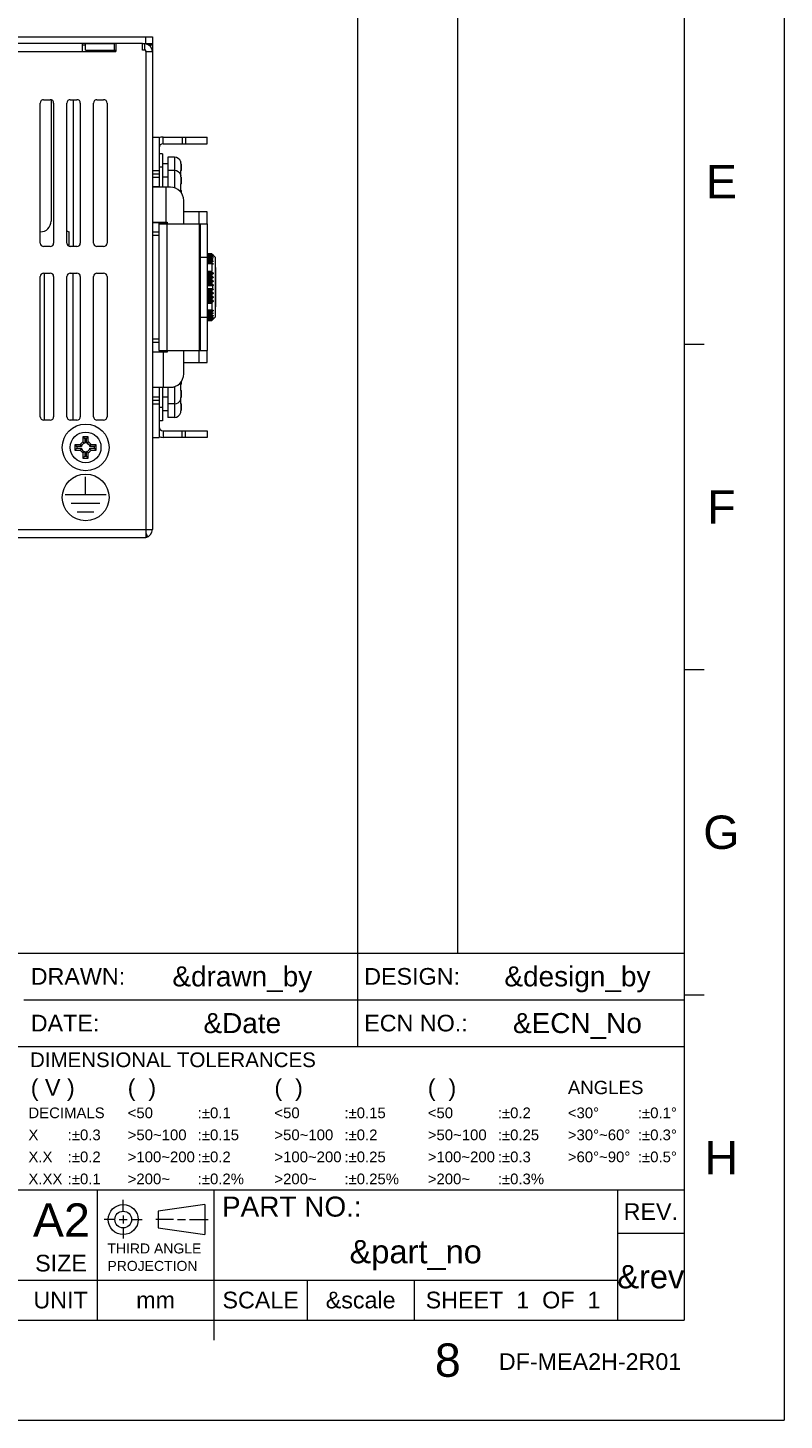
# Model space of a CAD drawing. Extents: x 1967 to 2561, y -57 to 363.
# Tile 20 of 21: x 2447 to 2561, y -57 to 152. Entities that reach past the tile are written whole.
import ezdxf
from ezdxf.enums import TextEntityAlignment as Align

# ---------------------------------------------------------------- set-up
doc = ezdxf.new("R2010")
doc.units = 0
doc.header["$LTSCALE"] = 15.367
doc.header["$MEASUREMENT"] = 0
doc.layers.get('0').update_dxf_attribs({"linetype": 'CONTINUOUS', "lineweight": 5})
for name, color, linetype, lineweight in [('02___PRT_ALL_AXES', 7, 'CONTINUOUS', 5), ('03___PRT_ALL_CURVES', 7, 'CONTINUOUS', 5), ('23_ALL_GEOM_FEAT', 7, 'CONTINUOUS', 5), ('3100320300-SDXF_CONTIN2190', 7, 'CONTINUOUS', 5), ('46-111-501-1DXF_CONTIN2192', 7, 'CONTINUOUS', 5), ('BACK_PLATE_2DXF_CONTIN2191', 7, 'CONTINUOUS', 5), ('BASE-8P_DXF_CONTINUOUS2188', 7, 'CONTINUOUS', 5), ('COVER-8P_DXF_CONTINUOU2160', 7, 'CONTINUOUS', 5), ('HSK_DXF_CONTINUOUS_LINE', 7, 'CONTINUOUS', 5), ('SNAP_2_DXF_CONTINUOUS_LINE', 7, 'CONTINUOUS', 5), ('SNAP_DXF_CONTINUOUS_LINE', 7, 'CONTINUOUS', 5), ('STAND_OFF_30DXF_CONTIN2184', 7, 'CONTINUOUS', 5)]:
    doc.layers.add(name, color=color, linetype=linetype, lineweight=lineweight)
doc.styles.add('TEXTSTYLE_1', font='arial.ttf')

msp = doc.modelspace()

# ---------------------------------------------------------------- linework, layer by layer
at = {"linetype": 'Continuous', "lineweight": 5}
for p, q in [((2560.511, 363.213), (2560.511, -56.787)), ((2496.511, 348.213), (2496.511, 13.213)), ((2511.511, 348.213), (2511.511, 13.213)), ((2545.511, 348.213), (2545.511, -41.787)), ((2545.511, 104.463), (2548.511, 104.463)), ((2545.511, 55.713), (2548.511, 55.713)), ((2355.511, 13.213), (2545.511, 13.213)), ((2496.511, 13.213), (2496.511, -0.787)), ((2545.511, 6.963), (2548.511, 6.963)), ((2446.511, 6.213), (2545.511, 6.213)), ((2355.511, -0.787), (2545.511, -0.787)), ((2355.511, -22.287), (2545.511, -22.287)), ((2457.511, -22.287), (2457.511, -41.787)), ((2475.011, -22.287), (2475.011, -41.787)), ((2535.511, -22.287), (2535.511, -41.787)), ((2461.398, -25.515), (2461.398, -23.756)), ((2473.652, -24.479), (2466.652, -25.479)), ((2473.652, -24.479), (2473.652, -28.979)), ((2460.202, -26.729), (2458.552, -26.729)), ((2460.802, -26.729), (2462.002, -26.729)), ((2461.402, -26.129), (2461.402, -27.329)), ((2462.602, -26.729), (2464.252, -26.729)), ((2468.944, -26.729), (2466.285, -26.729)), ((2466.652, -25.479), (2466.652, -27.979)), ((2469.544, -26.729), (2470.744, -26.729)), ((2471.344, -26.729), (2474.135, -26.729)), ((2461.402, -27.929), (2461.402, -29.579)), ((2466.652, -27.979), (2473.652, -28.979)), ((2535.511, -28.787), (2545.511, -28.787)), ((2355.511, -35.787), (2535.511, -35.787)), ((2489.011, -35.787), (2489.011, -41.787)), ((2505.011, -35.787), (2505.011, -41.787)), ((1981.511, -41.787), (2545.511, -41.787)), ((2475.011, -41.787), (2475.011, -44.787)), ((1966.511, -56.787), (2560.511, -56.787))]:
    msp.add_line(p, q, dxfattribs=at)
for radius in [2.25, 1.25]:
    msp.add_circle((2461.402, -26.729), radius, dxfattribs=at)
at = {"layer": '02___PRT_ALL_AXES', "color": 3, "linetype": 'Continuous'}
msp.add_line((2457.273, 148.282), (2457.273, 148.482), dxfattribs=at)
at = {"layer": '02___PRT_ALL_AXES', "color": 7, "linetype": 'Continuous'}
for p, q in [((2468.073, 131.482), (2467.273, 131.482)), ((2469.073, 132.482), (2468.073, 132.482)), ((2468.073, 132.482), (2468.073, 130.482)), ((2469.073, 132.482), (2469.073, 130.482)), ((2468.073, 129.482), (2467.273, 129.482)), ((2469.073, 130.482), (2468.073, 130.482)), ((2468.073, 130.482), (2468.073, 127.982)), ((2469.073, 130.482), (2469.073, 127.88)), ((2470.073, 130.473), (2470.073, 131.399)), ((2470.073, 129.399), (2470.073, 129.491)), ((2470.073, 128.473), (2470.073, 129.399)), ((2470.073, 127.154), (2470.073, 127.491)), ((2469.073, 98.084), (2469.073, 95.482)), ((2470.073, 98.473), (2470.073, 98.81)), ((2468.073, 96.482), (2467.273, 96.482)), ((2468.073, 97.982), (2468.073, 95.482)), ((2470.073, 96.565), (2470.073, 97.491)), ((2470.073, 96.473), (2470.073, 96.565)), ((2468.073, 94.482), (2467.273, 94.482)), ((2469.073, 95.482), (2468.073, 95.482)), ((2468.073, 95.482), (2468.073, 93.482)), ((2469.073, 95.482), (2469.073, 93.482)), ((2470.073, 94.565), (2470.073, 95.491)), ((2469.073, 93.482), (2468.073, 93.482))]:
    msp.add_line(p, q, dxfattribs=at)
for centre, start, end in [((2469.073, 131.482), 17.09562, 90), ((2469.073, 129.482), 17.09562, 90), ((2469.073, 96.482), 270, 342.90438), ((2469.073, 94.482), 270, 342.90438)]:
    msp.add_arc(centre, 1, start, end, dxfattribs=at)
at = {"layer": '03___PRT_ALL_CURVES', "color": 40, "linetype": 'Continuous'}
for p, q in [((2455.773, 81.882), (2455.773, 84.582)), ((2458.823, 81.882), (2452.723, 81.882)), ((2457.923, 80.582), (2453.623, 80.582)), ((2457.023, 79.282), (2454.523, 79.282))]:
    msp.add_line(p, q, dxfattribs=at)
msp.add_circle((2455.773, 81.482), 3.5, dxfattribs=at)
at = {"layer": '23_ALL_GEOM_FEAT', "color": 7, "linetype": 'Continuous'}
for p, q in [((2456.173, 90.582), (2455.373, 90.582)), ((2455.373, 90.582), (2455.638, 90.317)), ((2455.373, 90.582), (2455.373, 89.788)), ((2455.909, 90.317), (2455.638, 90.317)), ((2455.638, 90.317), (2455.638, 89.603)), ((2456.173, 90.582), (2455.909, 90.317)), ((2455.909, 89.603), (2455.909, 90.317)), ((2456.173, 89.788), (2456.173, 90.582)), ((2454.967, 89.382), (2454.173, 89.382)), ((2454.173, 89.382), (2454.438, 89.117)), ((2454.173, 89.382), (2454.173, 88.582)), ((2454.173, 88.582), (2454.438, 88.846)), ((2454.173, 88.582), (2454.967, 88.582)), ((2455.152, 89.117), (2454.438, 89.117)), ((2454.438, 89.117), (2454.438, 88.846)), ((2454.438, 88.846), (2455.152, 88.846)), ((2455.373, 88.176), (2455.373, 87.382)), ((2455.373, 87.382), (2455.638, 87.646)), ((2455.638, 88.361), (2455.638, 87.646)), ((2455.638, 87.646), (2455.909, 87.646)), ((2455.909, 87.646), (2455.909, 88.361)), ((2456.173, 87.382), (2455.909, 87.646)), ((2456.173, 87.382), (2456.173, 88.176)), ((2457.109, 89.117), (2456.394, 89.117)), ((2456.394, 88.846), (2457.109, 88.846)), ((2457.373, 89.382), (2456.58, 89.382)), ((2456.58, 88.582), (2457.373, 88.582)), ((2457.373, 89.382), (2457.109, 89.117)), ((2457.109, 88.846), (2457.109, 89.117)), ((2457.373, 88.582), (2457.109, 88.846)), ((2457.373, 88.582), (2457.373, 89.382)), ((2455.373, 87.382), (2456.173, 87.382))]:
    msp.add_line(p, q, dxfattribs=at)
for points in [[(2455.373, 89.788), (2455.466, 89.728), (2455.554, 89.667), (2455.638, 89.603)], [(2456.173, 89.788), (2456.08, 89.728), (2455.992, 89.667), (2455.909, 89.603)], [(2454.967, 89.382), (2455.027, 89.289), (2455.089, 89.201), (2455.152, 89.117)], [(2454.967, 88.582), (2455.027, 88.675), (2455.089, 88.763), (2455.152, 88.846)], [(2455.373, 88.176), (2455.466, 88.236), (2455.554, 88.297), (2455.638, 88.361)], [(2456.173, 88.176), (2456.08, 88.236), (2455.992, 88.297), (2455.909, 88.361)], [(2456.58, 89.382), (2456.52, 89.289), (2456.458, 89.201), (2456.394, 89.117)], [(2456.58, 88.582), (2456.52, 88.675), (2456.458, 88.763), (2456.394, 88.846)]]:
    msp.add_lwpolyline(points, dxfattribs=at)
for radius in [3.5, 2.3]:
    msp.add_circle((2455.773, 88.982), radius, dxfattribs=at)
for radius, start, end in [(0.9, 116.3878, 153.6122), (0.9, 26.3878, 63.6122), (0.9, 206.3878, 243.6122), (0.636, 102.31169, 167.68831), (0.636, 192.31169, 257.68831), (0.636, 12.31169, 77.68831), (0.636, 282.31169, 347.68831), (0.9, 296.3878, 333.6122)]:
    msp.add_arc((2455.773, 88.982), radius, start, end, dxfattribs=at)
at = {"layer": '3100320300-SDXF_CONTIN2190', "color": 7, "linetype": 'Continuous'}
for p, q in [((2467.273, 132.982), (2466.773, 132.982)), ((2467.273, 132.982), (2467.273, 130.982)), ((2470.021, 131.776), (2470.029, 131.776)), ((2470.021, 131.776), (2470.026, 131.744)), ((2470.026, 131.744), (2470.026, 131.742)), ((2470.06, 131.567), (2470.057, 131.59)), ((2470.06, 131.567), (2470.06, 131.567)), ((2470.068, 131.506), (2470.06, 131.567)), ((2470.073, 131.399), (2470.072, 131.45)), ((2467.273, 130.982), (2466.773, 130.982)), ((2467.273, 130.982), (2467.273, 127.982)), ((2470.021, 130.278), (2470.026, 130.278)), ((2470.021, 129.776), (2470.029, 129.776)), ((2470.021, 129.776), (2470.026, 129.744)), ((2470.024, 130.376), (2470.03, 130.417)), ((2470.026, 130.328), (2470.028, 130.359)), ((2470.026, 130.293), (2470.026, 130.328)), ((2470.026, 130.278), (2470.026, 130.293)), ((2470.033, 130.085), (2470.026, 130.278)), ((2470.026, 129.744), (2470.026, 129.742)), ((2470.028, 130.359), (2470.031, 130.383)), ((2470.029, 129.776), (2470.033, 129.877)), ((2470.033, 129.877), (2470.033, 130.086)), ((2470.06, 129.567), (2470.057, 129.59)), ((2470.06, 129.567), (2470.06, 129.567)), ((2470.068, 129.506), (2470.06, 129.567)), ((2470.073, 129.399), (2470.072, 129.45)), ((2470.073, 131.399), (2470.073, 130.473)), ((2470.073, 129.491), (2470.073, 129.399)), ((2470.073, 129.399), (2470.073, 128.473)), ((2470.021, 128.278), (2470.026, 128.278)), ((2470.021, 127.686), (2470.026, 127.686)), ((2470.024, 128.376), (2470.03, 128.417)), ((2470.026, 128.328), (2470.028, 128.359)), ((2470.026, 128.293), (2470.026, 128.328)), ((2470.026, 128.278), (2470.026, 128.293)), ((2470.033, 128.085), (2470.026, 128.278)), ((2470.026, 127.668), (2470.033, 127.877)), ((2470.026, 127.633), (2470.026, 127.669)), ((2470.028, 127.602), (2470.026, 127.633)), ((2470.028, 128.359), (2470.031, 128.383)), ((2470.028, 128.234), (2470.03, 128.246)), ((2470.028, 128.231), (2470.03, 128.24)), ((2470.032, 127.578), (2470.028, 127.602)), ((2470.03, 128.246), (2470.04, 128.288)), ((2470.03, 128.24), (2470.033, 128.254)), ((2470.035, 127.561), (2470.032, 127.578)), ((2470.033, 128.254), (2470.04, 128.29)), ((2470.033, 127.877), (2470.033, 128.086)), ((2470.055, 127.525), (2470.036, 127.557)), ((2470.04, 128.287), (2470.045, 128.313)), ((2470.06, 127.487), (2470.055, 127.525)), ((2470.06, 128.397), (2470.065, 128.435)), ((2470.06, 128.397), (2470.065, 128.434)), ((2470.06, 128.397), (2470.06, 128.397)), ((2470.073, 127.491), (2470.073, 127.154)), ((2470.021, 98.278), (2470.026, 98.278)), ((2470.024, 98.376), (2470.03, 98.417)), ((2470.026, 98.328), (2470.028, 98.359)), ((2470.026, 98.293), (2470.026, 98.328)), ((2470.026, 98.278), (2470.026, 98.293)), ((2470.033, 98.085), (2470.026, 98.278)), ((2470.028, 98.359), (2470.031, 98.383)), ((2470.033, 97.877), (2470.033, 98.086)), ((2470.073, 98.81), (2470.073, 98.473)), ((2467.273, 97.982), (2467.273, 94.982)), ((2470.021, 97.686), (2470.026, 97.686)), ((2470.029, 96.188), (2470.021, 96.188)), ((2470.025, 96.219), (2470.025, 96.217)), ((2470.026, 97.668), (2470.033, 97.877)), ((2470.026, 97.633), (2470.026, 97.669)), ((2470.028, 97.602), (2470.026, 97.633)), ((2470.03, 97.724), (2470.028, 97.733)), ((2470.043, 97.662), (2470.028, 97.73)), ((2470.032, 97.578), (2470.028, 97.602)), ((2470.028, 96.231), (2470.03, 96.241)), ((2470.033, 96.085), (2470.029, 96.188)), ((2470.032, 97.712), (2470.03, 97.724)), ((2470.03, 96.24), (2470.033, 96.254)), ((2470.04, 97.674), (2470.032, 97.712)), ((2470.035, 97.561), (2470.032, 97.578)), ((2470.032, 96.252), (2470.04, 96.29)), ((2470.033, 95.877), (2470.033, 96.086)), ((2470.04, 97.675), (2470.036, 97.695)), ((2470.055, 97.525), (2470.036, 97.557)), ((2470.04, 96.287), (2470.045, 96.313)), ((2470.06, 97.487), (2470.055, 97.525)), ((2470.06, 97.567), (2470.057, 97.59)), ((2470.06, 97.567), (2470.06, 97.567)), ((2470.065, 97.529), (2470.06, 97.567)), ((2470.065, 97.529), (2470.06, 97.567)), ((2470.06, 96.397), (2470.068, 96.459)), ((2470.06, 96.397), (2470.06, 96.397)), ((2470.068, 96.459), (2470.072, 96.514)), ((2470.073, 97.491), (2470.073, 96.565)), ((2470.073, 96.565), (2470.073, 96.473)), ((2467.273, 94.982), (2466.773, 94.982)), ((2467.273, 94.982), (2467.273, 92.982)), ((2470.021, 95.686), (2470.026, 95.686)), ((2470.029, 94.188), (2470.021, 94.188)), ((2470.025, 94.219), (2470.025, 94.217)), ((2470.026, 95.668), (2470.033, 95.877)), ((2470.026, 95.633), (2470.026, 95.669)), ((2470.028, 95.602), (2470.026, 95.633)), ((2470.032, 95.578), (2470.028, 95.602)), ((2470.028, 94.231), (2470.03, 94.241)), ((2470.03, 94.24), (2470.033, 94.254)), ((2470.035, 95.561), (2470.032, 95.578)), ((2470.032, 94.252), (2470.04, 94.29)), ((2470.055, 95.525), (2470.036, 95.557)), ((2470.04, 94.287), (2470.045, 94.313)), ((2470.06, 95.487), (2470.055, 95.525)), ((2470.06, 94.397), (2470.068, 94.459)), ((2470.06, 94.397), (2470.06, 94.397)), ((2470.068, 94.459), (2470.072, 94.514)), ((2470.073, 95.491), (2470.073, 94.565)), ((2467.273, 92.982), (2466.773, 92.982))]:
    msp.add_line(p, q, dxfattribs=at)
for points in [[(2470.027, 131.733), (2470.022, 131.756), (2470.02, 131.771), (2470.021, 131.776)], [(2470.032, 131.712), (2470.029, 131.727), (2470.027, 131.738), (2470.026, 131.745), (2470.025, 131.746)], [(2470.06, 131.567), (2470.052, 131.616), (2470.043, 131.662), (2470.027, 131.733)], [(2470.06, 131.567), (2470.055, 131.598), (2470.05, 131.625), (2470.045, 131.651), (2470.04, 131.674), (2470.032, 131.712)], [(2470.072, 131.449), (2470.067, 131.517), (2470.06, 131.567)], [(2470.021, 130.278), (2470.02, 130.328), (2470.024, 130.376)], [(2470.027, 129.733), (2470.022, 129.756), (2470.02, 129.771), (2470.021, 129.776)], [(2470.025, 129.788), (2470.028, 129.883), (2470.028, 130.081), (2470.021, 130.278)], [(2470.032, 129.712), (2470.029, 129.727), (2470.027, 129.738), (2470.026, 129.745), (2470.025, 129.746)], [(2470.06, 129.567), (2470.052, 129.616), (2470.043, 129.662), (2470.027, 129.733)], [(2470.03, 130.417), (2470.04, 130.449), (2470.05, 130.47), (2470.06, 130.477)], [(2470.031, 130.383), (2470.035, 130.401), (2470.038, 130.411), (2470.039, 130.413)], [(2470.06, 129.567), (2470.055, 129.598), (2470.05, 129.625), (2470.045, 129.651), (2470.04, 129.674), (2470.032, 129.712)], [(2470.06, 130.477), (2470.055, 130.439), (2470.036, 130.406)], [(2470.06, 130.477), (2470.067, 130.476), (2470.072, 130.475), (2470.073, 130.473)], [(2470.072, 129.449), (2470.067, 129.517), (2470.06, 129.567)], [(2470.073, 129.491), (2470.072, 129.489), (2470.069, 129.488)], [(2470.021, 128.278), (2470.02, 128.328), (2470.024, 128.376)], [(2470.027, 127.563), (2470.022, 127.601), (2470.02, 127.642), (2470.021, 127.686)], [(2470.021, 127.686), (2470.028, 127.883), (2470.028, 128.081), (2470.021, 128.278)], [(2470.06, 127.487), (2470.052, 127.492), (2470.043, 127.507), (2470.034, 127.531), (2470.027, 127.563)], [(2470.03, 128.417), (2470.04, 128.449), (2470.05, 128.47), (2470.06, 128.477)], [(2470.031, 128.383), (2470.035, 128.401), (2470.038, 128.411), (2470.039, 128.413)], [(2470.038, 127.552), (2470.039, 127.55), (2470.038, 127.552), (2470.035, 127.561)], [(2470.06, 128.477), (2470.055, 128.439), (2470.036, 128.406)], [(2470.04, 128.288), (2470.05, 128.339), (2470.06, 128.397)], [(2470.044, 128.306), (2470.048, 128.326), (2470.052, 128.348), (2470.056, 128.372), (2470.06, 128.397)], [(2470.045, 128.313), (2470.05, 128.339), (2470.055, 128.366), (2470.056, 128.368)], [(2470.06, 128.477), (2470.067, 128.476), (2470.072, 128.475), (2470.073, 128.473)], [(2470.073, 127.491), (2470.072, 127.489), (2470.067, 127.488), (2470.06, 127.487)], [(2470.021, 98.278), (2470.02, 98.328), (2470.024, 98.376)], [(2470.021, 97.686), (2470.028, 97.883), (2470.028, 98.081), (2470.021, 98.278)], [(2470.03, 98.417), (2470.04, 98.449), (2470.05, 98.47), (2470.06, 98.477)], [(2470.031, 98.383), (2470.035, 98.401), (2470.038, 98.411), (2470.039, 98.413)], [(2470.06, 98.477), (2470.055, 98.439), (2470.036, 98.406)], [(2470.06, 98.477), (2470.067, 98.476), (2470.072, 98.475), (2470.073, 98.473)], [(2470.027, 97.563), (2470.022, 97.601), (2470.02, 97.642), (2470.021, 97.686)], [(2470.021, 96.188), (2470.02, 96.195), (2470.024, 96.214)], [(2470.021, 96.188), (2470.026, 96.22), (2470.026, 96.221)], [(2470.021, 95.686), (2470.028, 95.883), (2470.028, 96.081), (2470.025, 96.175)], [(2470.024, 96.214), (2470.03, 96.246), (2470.04, 96.288), (2470.05, 96.339), (2470.06, 96.397)], [(2470.025, 96.217), (2470.026, 96.223), (2470.028, 96.231)], [(2470.06, 97.487), (2470.052, 97.492), (2470.043, 97.507), (2470.034, 97.531), (2470.027, 97.563)], [(2470.038, 97.552), (2470.039, 97.55), (2470.038, 97.552), (2470.035, 97.561)], [(2470.06, 97.567), (2470.055, 97.598), (2470.05, 97.625), (2470.045, 97.651), (2470.04, 97.674)], [(2470.06, 97.567), (2470.052, 97.616), (2470.043, 97.662)], [(2470.044, 96.306), (2470.048, 96.326), (2470.052, 96.348), (2470.056, 96.372), (2470.06, 96.397)], [(2470.045, 96.313), (2470.05, 96.339), (2470.055, 96.366), (2470.056, 96.368)], [(2470.073, 97.491), (2470.072, 97.489), (2470.067, 97.488), (2470.06, 97.487)], [(2470.06, 96.397), (2470.067, 96.445), (2470.072, 96.513), (2470.073, 96.565)], [(2470.069, 96.475), (2470.072, 96.475), (2470.073, 96.473)], [(2470.027, 95.563), (2470.022, 95.601), (2470.02, 95.642), (2470.021, 95.686)], [(2470.021, 94.188), (2470.02, 94.195), (2470.024, 94.214)], [(2470.021, 94.188), (2470.026, 94.22), (2470.026, 94.221)], [(2470.024, 94.214), (2470.03, 94.246), (2470.04, 94.288), (2470.05, 94.339), (2470.06, 94.397)], [(2470.025, 94.217), (2470.026, 94.223), (2470.028, 94.231)], [(2470.06, 95.487), (2470.052, 95.492), (2470.043, 95.507), (2470.034, 95.531), (2470.027, 95.563)], [(2470.038, 95.552), (2470.039, 95.55), (2470.038, 95.552), (2470.035, 95.561)], [(2470.044, 94.306), (2470.048, 94.326), (2470.052, 94.348), (2470.056, 94.372), (2470.06, 94.397)], [(2470.045, 94.313), (2470.05, 94.339), (2470.055, 94.366), (2470.056, 94.368)], [(2470.073, 95.491), (2470.072, 95.489), (2470.067, 95.488), (2470.06, 95.487)], [(2470.06, 94.397), (2470.067, 94.445), (2470.072, 94.513), (2470.073, 94.565)]]:
    msp.add_lwpolyline(points, dxfattribs=at)
for centre, start, end in [((2469.934, 131.746), 346.61681, 17.09562), ((2469.934, 129.746), 346.61681, 17.09562), ((2469.973, 130.473), 308.04391, 0), ((2469.973, 129.491), 0.00114, 22.36281), ((2469.934, 128.217), 342.90438, 13.38397), ((2469.973, 128.473), 308.04391, 0), ((2469.973, 127.491), 0.00114, 51.93729), ((2469.973, 98.473), 308.04391, 0), ((2469.934, 97.746), 346.61681, 17.09562), ((2469.934, 96.217), 342.90438, 13.38397), ((2469.973, 97.491), 0.00114, 51.93729), ((2469.973, 96.473), 337.63814, 0), ((2469.934, 94.217), 342.90438, 13.38397), ((2469.973, 95.491), 0.00114, 51.93729)]:
    msp.add_arc(centre, 0.1, start, end, dxfattribs=at)
at = {"layer": '46-111-501-1DXF_CONTIN2192', "color": 6, "linetype": 'Continuous'}
for p, q in [((2474.673, 117.977), (2473.973, 117.977)), ((2473.973, 117.968), (2474.673, 117.968)), ((2474.673, 117.909), (2473.973, 117.909)), ((2473.973, 117.881), (2474.673, 117.881)), ((2473.973, 117.785), (2474.745, 117.785)), ((2474.673, 117.764), (2473.973, 117.764)), ((2473.973, 117.717), (2474.673, 117.717)), ((2473.973, 117.609), (2474.745, 117.609)), ((2473.973, 117.546), (2474.673, 117.546)), ((2474.673, 117.544), (2473.973, 117.544)), ((2473.973, 117.479), (2474.673, 117.479)), ((2473.973, 117.36), (2474.745, 117.36)), ((2473.973, 117.258), (2474.673, 117.258)), ((2474.673, 117.251), (2473.973, 117.251)), ((2473.973, 117.169), (2474.673, 117.169)), ((2473.973, 117.042), (2474.745, 117.042)), ((2473.973, 116.904), (2474.673, 116.904)), ((2474.673, 116.891), (2473.973, 116.891)), ((2474.673, 117.977), (2474.688, 117.964)), ((2474.673, 117.977), (2474.673, 117.968)), ((2474.673, 117.909), (2474.673, 117.881)), ((2474.673, 117.764), (2474.675, 117.764)), ((2474.673, 117.764), (2474.673, 117.717)), ((2474.673, 117.544), (2474.682, 117.546)), ((2474.673, 117.544), (2474.673, 117.479)), ((2474.673, 117.251), (2474.673, 117.169)), ((2474.673, 116.891), (2474.673, 116.794)), ((2474.675, 117.764), (2474.688, 117.761)), ((2474.682, 117.546), (2474.688, 117.545)), ((2474.688, 117.964), (2474.696, 117.956)), ((2474.696, 117.956), (2474.712, 117.941)), ((2474.708, 117.886), (2474.745, 117.886)), ((2474.873, 117.782), (2474.712, 117.941)), ((2474.745, 117.886), (2474.715, 117.918)), ((2474.745, 117.042), (2474.74, 117.049)), ((2474.873, 117.738), (2474.745, 117.854)), ((2474.873, 117.62), (2474.745, 117.722)), ((2474.873, 117.429), (2474.745, 117.516)), ((2474.745, 117.36), (2474.788, 117.309)), ((2474.873, 117.167), (2474.745, 117.238)), ((2474.745, 117.042), (2474.788, 116.991)), ((2474.873, 116.84), (2474.745, 116.893)), ((2474.873, 116.89), (2474.752, 116.89)), ((2474.788, 117.309), (2474.873, 117.209)), ((2474.788, 116.991), (2474.873, 116.89)), ((2474.873, 117.209), (2474.799, 117.209)), ((2474.873, 117.46), (2474.827, 117.46)), ((2474.873, 117.641), (2474.847, 117.641)), ((2474.873, 117.749), (2474.861, 117.749)), ((2475.173, 117.482), (2474.873, 117.782)), ((2474.873, 117.749), (2474.873, 117.738)), ((2474.873, 117.641), (2474.873, 117.62)), ((2474.873, 117.46), (2474.873, 117.429)), ((2474.873, 117.209), (2474.873, 117.167)), ((2474.873, 116.89), (2474.873, 116.84)), ((2475.173, 117.482), (2475.173, 108.482)), ((2473.973, 116.794), (2474.673, 116.794)), ((2473.973, 116.66), (2474.745, 116.66)), ((2474.873, 116.51), (2473.973, 116.51)), ((2474.673, 116.481), (2473.973, 116.481)), ((2473.973, 115.386), (2474.673, 115.386)), ((2473.973, 115.244), (2474.746, 115.244)), ((2474.873, 115.116), (2473.973, 115.116)), ((2473.973, 114.987), (2474.873, 114.987)), ((2474.745, 114.965), (2473.973, 114.965)), ((2474.673, 114.906), (2473.973, 114.906)), ((2473.973, 114.763), (2474.673, 114.763)), ((2474.673, 116.481), (2474.673, 115.386)), ((2474.673, 114.906), (2474.673, 114.763)), ((2474.873, 114.987), (2474.745, 114.965)), ((2474.873, 116.411), (2474.746, 116.446)), ((2474.873, 116.51), (2474.873, 116.411)), ((2474.873, 115.116), (2474.873, 114.987)), ((2475.273, 110.082), (2475.273, 115.882)), ((2473.973, 114.625), (2474.745, 114.625)), ((2474.873, 114.506), (2473.973, 114.506)), ((2473.973, 114.425), (2474.873, 114.425)), ((2474.745, 114.384), (2473.973, 114.384)), ((2474.673, 114.312), (2473.973, 114.312)), ((2473.973, 114.164), (2474.673, 114.164)), ((2473.973, 114.03), (2474.745, 114.03)), ((2474.873, 113.923), (2473.973, 113.923)), ((2473.973, 113.839), (2474.873, 113.839)), ((2474.745, 113.78), (2473.973, 113.78)), ((2474.673, 113.698), (2473.973, 113.698)), ((2473.973, 113.546), (2474.673, 113.546)), ((2473.973, 113.418), (2474.745, 113.418)), ((2474.873, 113.326), (2473.973, 113.326)), ((2473.973, 113.257), (2474.873, 113.257)), ((2474.773, 113.197), (2473.973, 113.197)), ((2473.973, 112.766), (2474.773, 112.766)), ((2474.873, 112.707), (2473.973, 112.707)), ((2474.673, 114.312), (2474.673, 114.164)), ((2474.673, 113.698), (2474.673, 113.546)), ((2474.674, 113.537), (2474.673, 113.546)), ((2474.873, 114.425), (2474.745, 114.384)), ((2474.873, 113.839), (2474.745, 113.78)), ((2474.745, 113.418), (2474.873, 113.326)), ((2474.873, 113.257), (2474.773, 113.197)), ((2474.773, 113.197), (2474.773, 112.766)), ((2474.773, 112.766), (2474.873, 112.707)), ((2474.873, 114.506), (2474.873, 114.425)), ((2474.873, 113.923), (2474.873, 113.839)), ((2474.873, 113.326), (2474.873, 113.257)), ((2474.873, 112.707), (2474.873, 112.638)), ((2473.973, 112.638), (2474.873, 112.638)), ((2474.745, 112.546), (2473.973, 112.546)), ((2473.973, 112.418), (2474.673, 112.418)), ((2474.673, 112.292), (2473.973, 112.292)), ((2473.973, 112.183), (2474.745, 112.183)), ((2474.873, 112.124), (2473.973, 112.124)), ((2473.973, 112.041), (2474.873, 112.041)), ((2474.745, 111.934), (2473.973, 111.934)), ((2473.973, 111.8), (2474.673, 111.8)), ((2474.673, 111.677), (2473.973, 111.677)), ((2473.973, 111.58), (2474.745, 111.58)), ((2474.873, 111.539), (2473.973, 111.539)), ((2473.973, 111.458), (2474.873, 111.458)), ((2474.745, 111.339), (2473.973, 111.339)), ((2473.973, 111.2), (2474.673, 111.2)), ((2474.673, 111.082), (2473.973, 111.082)), ((2473.973, 110.999), (2474.745, 110.999)), ((2474.873, 110.977), (2473.973, 110.977)), ((2473.973, 110.848), (2474.873, 110.848)), ((2474.746, 110.72), (2473.973, 110.72)), ((2473.973, 110.578), (2474.673, 110.578)), ((2474.673, 112.418), (2474.674, 112.426)), ((2474.673, 112.418), (2474.673, 112.292)), ((2474.673, 111.8), (2474.673, 111.677)), ((2474.673, 111.2), (2474.673, 111.082)), ((2474.673, 110.578), (2474.673, 110.538)), ((2474.873, 112.638), (2474.745, 112.546)), ((2474.745, 112.183), (2474.873, 112.124)), ((2474.745, 111.58), (2474.873, 111.539)), ((2474.745, 110.999), (2474.873, 110.977)), ((2474.873, 112.124), (2474.873, 112.041)), ((2474.873, 111.539), (2474.873, 111.458)), ((2474.873, 110.977), (2474.873, 110.848)), ((2474.673, 110.538), (2473.973, 110.538)), ((2473.973, 109.589), (2474.673, 109.589)), ((2474.673, 109.555), (2473.973, 109.555)), ((2473.973, 109.518), (2474.72, 109.518)), ((2473.973, 109.514), (2474.72, 109.514)), ((2473.973, 109.454), (2474.873, 109.454)), ((2474.745, 109.304), (2473.973, 109.304)), ((2473.973, 109.17), (2474.673, 109.17)), ((2474.673, 109.089), (2473.973, 109.089)), ((2473.973, 109.061), (2474.706, 109.061)), ((2474.745, 108.921), (2473.973, 108.921)), ((2473.973, 108.795), (2474.673, 108.795)), ((2474.673, 108.727), (2473.973, 108.727)), ((2473.973, 108.709), (2474.695, 108.709)), ((2474.745, 108.603), (2473.973, 108.603)), ((2474.673, 109.589), (2474.673, 109.555)), ((2474.673, 109.17), (2474.673, 109.089)), ((2474.673, 108.795), (2474.673, 108.727)), ((2474.719, 109.514), (2474.746, 109.518)), ((2474.74, 108.915), (2474.745, 108.921)), ((2474.745, 109.071), (2474.873, 109.124)), ((2474.745, 108.726), (2474.873, 108.796)), ((2474.745, 108.448), (2474.873, 108.535)), ((2474.746, 109.518), (2474.873, 109.552)), ((2474.752, 109.074), (2474.873, 109.074)), ((2474.799, 108.755), (2474.873, 108.755)), ((2474.827, 108.503), (2474.873, 108.503)), ((2474.873, 109.552), (2474.873, 109.454)), ((2474.873, 109.124), (2474.873, 109.074)), ((2474.873, 108.796), (2474.873, 108.755)), ((2474.873, 108.535), (2474.873, 108.503)), ((2473.973, 108.485), (2474.673, 108.485)), ((2474.673, 108.431), (2473.973, 108.431)), ((2473.973, 108.421), (2474.673, 108.421)), ((2474.745, 108.354), (2473.973, 108.354)), ((2473.973, 108.247), (2474.673, 108.247)), ((2474.673, 108.207), (2473.973, 108.207)), ((2473.973, 108.203), (2474.673, 108.203)), ((2474.745, 108.178), (2473.973, 108.178)), ((2473.973, 108.083), (2474.673, 108.083)), ((2474.673, 108.059), (2473.973, 108.059)), ((2473.973, 108.058), (2474.675, 108.058)), ((2473.973, 107.996), (2474.673, 107.996)), ((2474.673, 107.988), (2473.973, 107.988)), ((2474.673, 108.485), (2474.673, 108.431)), ((2474.673, 108.247), (2474.673, 108.207)), ((2474.673, 108.083), (2474.673, 108.059)), ((2474.673, 108.059), (2474.675, 108.058)), ((2474.673, 107.996), (2474.673, 107.988)), ((2474.675, 107.989), (2474.677, 107.991)), ((2474.677, 107.991), (2474.68, 107.993)), ((2474.68, 107.993), (2474.687, 107.999)), ((2474.687, 107.999), (2474.697, 108.008)), ((2474.745, 108.078), (2474.707, 108.078)), ((2474.725, 108.057), (2474.709, 108.04)), ((2474.761, 108.095), (2474.725, 108.057)), ((2474.745, 108.241), (2474.873, 108.343)), ((2474.745, 108.11), (2474.873, 108.225)), ((2474.776, 108.213), (2474.745, 108.178)), ((2474.873, 108.215), (2474.761, 108.095)), ((2474.873, 108.322), (2474.776, 108.213)), ((2474.847, 108.322), (2474.873, 108.322)), ((2474.861, 108.215), (2474.873, 108.215)), ((2475.173, 108.482), (2474.873, 108.182)), ((2474.873, 108.343), (2474.873, 108.322)), ((2474.873, 108.225), (2474.873, 108.215))]:
    msp.add_line(p, q, dxfattribs=at)
for points in [[(2474.715, 117.918), (2474.693, 117.942), (2474.679, 117.959), (2474.673, 117.968)], [(2474.673, 117.909), (2474.688, 117.901), (2474.712, 117.883), (2474.745, 117.854)], [(2474.745, 117.785), (2474.715, 117.82), (2474.693, 117.848), (2474.679, 117.869), (2474.673, 117.881)], [(2474.745, 117.609), (2474.715, 117.646), (2474.693, 117.676), (2474.679, 117.701), (2474.673, 117.717)], [(2474.745, 117.36), (2474.715, 117.398), (2474.693, 117.431), (2474.679, 117.459), (2474.673, 117.479)], [(2474.673, 117.251), (2474.688, 117.258), (2474.69, 117.258)], [(2474.673, 117.169), (2474.675, 117.158), (2474.68, 117.145), (2474.686, 117.129), (2474.695, 117.112), (2474.707, 117.093), (2474.722, 117.072), (2474.74, 117.049)], [(2474.673, 116.891), (2474.688, 116.902), (2474.701, 116.904)], [(2474.688, 117.761), (2474.712, 117.747), (2474.745, 117.722)], [(2474.688, 117.545), (2474.712, 117.536), (2474.745, 117.516)], [(2474.69, 117.258), (2474.712, 117.253), (2474.745, 117.238)], [(2474.701, 116.904), (2474.712, 116.903), (2474.745, 116.893)], [(2474.745, 117.886), (2474.831, 117.794), (2474.873, 117.749)], [(2474.745, 117.785), (2474.831, 117.689), (2474.873, 117.641)], [(2474.745, 117.609), (2474.831, 117.51), (2474.873, 117.46)], [(2474.725, 116.685), (2474.698, 116.727), (2474.68, 116.764), (2474.673, 116.794)], [(2474.673, 116.481), (2474.696, 116.473), (2474.72, 116.462), (2474.746, 116.446)], [(2474.691, 115.322), (2474.682, 115.344), (2474.676, 115.366), (2474.673, 115.386)], [(2474.673, 114.906), (2474.688, 114.934), (2474.712, 114.954), (2474.745, 114.965)], [(2474.683, 114.718), (2474.678, 114.734), (2474.675, 114.749), (2474.673, 114.763)], [(2474.746, 115.244), (2474.724, 115.269), (2474.706, 115.295), (2474.691, 115.322)], [(2474.745, 116.66), (2474.738, 116.669), (2474.731, 116.677), (2474.725, 116.685)], [(2474.745, 116.66), (2474.831, 116.56), (2474.873, 116.51)], [(2474.746, 115.244), (2474.831, 115.158), (2474.873, 115.116)], [(2474.673, 114.312), (2474.688, 114.344), (2474.712, 114.368), (2474.745, 114.384)], [(2474.677, 114.137), (2474.675, 114.146), (2474.674, 114.155), (2474.673, 114.164)], [(2474.673, 113.698), (2474.688, 113.732), (2474.712, 113.76), (2474.745, 113.78)], [(2474.674, 113.537), (2474.678, 113.517), (2474.684, 113.497), (2474.694, 113.476), (2474.707, 113.455), (2474.724, 113.436), (2474.745, 113.418)], [(2474.745, 114.03), (2474.714, 114.062), (2474.691, 114.099), (2474.677, 114.137)], [(2474.745, 114.625), (2474.718, 114.654), (2474.697, 114.686), (2474.683, 114.718)], [(2474.745, 114.625), (2474.831, 114.545), (2474.873, 114.506)], [(2474.745, 114.03), (2474.831, 113.958), (2474.873, 113.923)], [(2474.673, 112.292), (2474.675, 112.275), (2474.68, 112.257), (2474.687, 112.24), (2474.697, 112.224), (2474.709, 112.208), (2474.725, 112.195), (2474.745, 112.183)], [(2474.677, 111.827), (2474.675, 111.818), (2474.674, 111.809), (2474.673, 111.8)], [(2474.673, 111.677), (2474.675, 111.66), (2474.68, 111.644), (2474.687, 111.628), (2474.697, 111.613), (2474.709, 111.6), (2474.725, 111.589), (2474.745, 111.58)], [(2474.683, 111.246), (2474.678, 111.23), (2474.675, 111.215), (2474.673, 111.2)], [(2474.673, 111.082), (2474.675, 111.066), (2474.68, 111.051), (2474.687, 111.037), (2474.697, 111.024), (2474.709, 111.013), (2474.725, 111.005), (2474.745, 110.999)], [(2474.691, 110.642), (2474.682, 110.619), (2474.676, 110.598), (2474.673, 110.578)], [(2474.674, 112.426), (2474.681, 112.459), (2474.695, 112.491), (2474.717, 112.521), (2474.745, 112.546)], [(2474.745, 111.934), (2474.713, 111.901), (2474.691, 111.865), (2474.677, 111.827)], [(2474.745, 111.339), (2474.718, 111.309), (2474.697, 111.278), (2474.683, 111.246)], [(2474.746, 110.72), (2474.724, 110.695), (2474.706, 110.669), (2474.691, 110.642)], [(2474.873, 112.041), (2474.788, 111.97), (2474.745, 111.934)], [(2474.873, 111.458), (2474.788, 111.379), (2474.745, 111.339)], [(2474.873, 110.848), (2474.789, 110.763), (2474.746, 110.72)], [(2474.673, 110.538), (2474.675, 110.205), (2474.675, 109.888), (2474.673, 109.589)], [(2474.673, 109.555), (2474.679, 109.534), (2474.693, 109.52), (2474.716, 109.514), (2474.719, 109.514)], [(2474.725, 109.279), (2474.709, 109.256), (2474.696, 109.235), (2474.687, 109.216), (2474.68, 109.199), (2474.675, 109.183), (2474.673, 109.17)], [(2474.673, 109.089), (2474.675, 109.079), (2474.68, 109.071), (2474.687, 109.066), (2474.697, 109.062), (2474.705, 109.061)], [(2474.673, 108.795), (2474.679, 108.817), (2474.692, 108.846), (2474.712, 108.879), (2474.74, 108.915)], [(2474.673, 108.727), (2474.675, 108.719), (2474.68, 108.713), (2474.687, 108.71), (2474.695, 108.709)], [(2474.745, 108.603), (2474.725, 108.579), (2474.709, 108.558), (2474.697, 108.538), (2474.687, 108.522), (2474.68, 108.507), (2474.675, 108.495), (2474.673, 108.485)], [(2474.695, 108.709), (2474.697, 108.709), (2474.709, 108.711), (2474.725, 108.716), (2474.745, 108.726)], [(2474.705, 109.061), (2474.709, 109.061), (2474.725, 109.064), (2474.745, 109.071)], [(2474.745, 109.304), (2474.738, 109.295), (2474.731, 109.287), (2474.725, 109.279)], [(2474.873, 109.454), (2474.788, 109.354), (2474.745, 109.304)], [(2474.873, 109.074), (2474.788, 108.972), (2474.745, 108.921)], [(2474.873, 108.755), (2474.788, 108.654), (2474.745, 108.603)], [(2474.873, 108.503), (2474.788, 108.404), (2474.745, 108.354)], [(2474.673, 108.431), (2474.675, 108.426), (2474.68, 108.422), (2474.686, 108.421)], [(2474.745, 108.354), (2474.725, 108.331), (2474.709, 108.31), (2474.697, 108.293), (2474.687, 108.277), (2474.68, 108.265), (2474.675, 108.255), (2474.673, 108.247)], [(2474.673, 108.207), (2474.675, 108.204), (2474.68, 108.203)], [(2474.745, 108.178), (2474.725, 108.156), (2474.709, 108.137), (2474.697, 108.121), (2474.687, 108.107), (2474.68, 108.097), (2474.675, 108.089), (2474.673, 108.083)], [(2474.709, 108.04), (2474.697, 108.025), (2474.687, 108.014), (2474.68, 108.006), (2474.675, 108), (2474.673, 107.996)], [(2474.675, 108.058), (2474.68, 108.059), (2474.687, 108.063)], [(2474.68, 108.203), (2474.687, 108.204), (2474.697, 108.209), (2474.709, 108.216), (2474.725, 108.227), (2474.745, 108.241)], [(2474.686, 108.421), (2474.697, 108.423), (2474.709, 108.427), (2474.725, 108.436), (2474.745, 108.448)], [(2474.687, 108.063), (2474.697, 108.07), (2474.709, 108.08), (2474.725, 108.093), (2474.745, 108.11)], [(2474.697, 108.008), (2474.709, 108.02), (2474.725, 108.036), (2474.873, 108.182)]]:
    msp.add_lwpolyline(points, dxfattribs=at)
for centre, start, end in [((2475.173, 115.882), 0, 90), ((2475.173, 110.082), 270, 360)]:
    msp.add_arc(centre, 0.1, start, end, dxfattribs=at)
at = {"layer": 'BACK_PLATE_2DXF_CONTIN2191', "color": 7, "linetype": 'Continuous'}
for p, q in [((2465.773, 135.482), (2466.773, 135.482)), ((2467.373, 135.482), (2473.973, 135.482)), ((2467.373, 134.482), (2467.373, 135.482)), ((2470.256, 135.482), (2470.256, 134.482)), ((2470.749, 135.482), (2470.749, 134.482)), ((2473.973, 134.482), (2473.973, 135.482)), ((2465.773, 130.482), (2466.773, 130.482)), ((2465.773, 130.482), (2465.773, 129.982)), ((2465.773, 129.982), (2466.773, 129.982)), ((2465.773, 129.482), (2466.773, 129.482)), ((2466.773, 128.025), (2465.773, 128.025)), ((2468.473, 127.982), (2465.809, 127.982)), ((2467.773, 127.982), (2467.773, 122.732)), ((2470.473, 122.482), (2470.473, 125.982)), ((2465.773, 122.689), (2466.773, 122.689)), ((2466.773, 121.232), (2465.773, 121.232)), ((2465.809, 122.732), (2467.973, 122.732)), ((2467.191, 122.732), (2467.81, 122.623)), ((2467.828, 122.722), (2467.81, 122.623)), ((2467.973, 122.732), (2467.973, 122.482)), ((2466.773, 120.732), (2465.773, 120.732)), ((2465.773, 120.732), (2465.773, 105.232)), ((2465.773, 105.232), (2466.773, 105.232)), ((2465.773, 104.732), (2466.773, 104.732)), ((2467.973, 103.232), (2465.773, 103.232)), ((2467.81, 103.341), (2467.368, 103.263)), ((2467.373, 103.232), (2467.373, 97.982)), ((2467.83, 103.232), (2467.81, 103.341)), ((2467.973, 103.482), (2467.973, 103.232)), ((2470.473, 99.982), (2470.473, 103.482)), ((2465.773, 97.982), (2468.473, 97.982)), ((2466.773, 96.482), (2465.773, 96.482)), ((2466.773, 95.982), (2465.773, 95.982)), ((2465.773, 95.982), (2465.773, 95.482)), ((2465.773, 95.482), (2466.773, 95.482)), ((2465.773, 90.482), (2466.773, 90.482)), ((2467.373, 91.482), (2467.373, 90.482)), ((2473.973, 90.482), (2467.373, 90.482)), ((2470.256, 90.482), (2470.256, 91.482)), ((2470.749, 90.482), (2470.749, 91.482)), ((2473.973, 91.482), (2473.973, 90.482))]:
    msp.add_line(p, q, dxfattribs=at)
at = {"layer": 'BACK_PLATE_2DXF_CONTIN2191', "color": 3, "linetype": 'Continuous'}
for p, q in [((2466.773, 135.482), (2466.773, 128.025)), ((2467.373, 134.482), (2473.973, 134.482)), ((2466.773, 122.482), (2466.773, 122.689)), ((2466.773, 122.582), (2467.373, 122.582)), ((2467.373, 122.582), (2467.373, 122.482)), ((2466.773, 103.482), (2466.773, 103.232)), ((2466.773, 103.382), (2467.373, 103.382)), ((2467.373, 103.482), (2467.373, 103.382)), ((2466.773, 97.982), (2466.773, 90.482)), ((2467.373, 91.482), (2473.973, 91.482))]:
    msp.add_line(p, q, dxfattribs=at)
for points in [[(2466.773, 128.025), (2466.775, 128.001), (2466.781, 127.987)], [(2466.773, 122.689), (2466.775, 122.713), (2466.781, 122.727)]]:
    msp.add_lwpolyline(points, dxfattribs=at)
at = {"layer": 'BACK_PLATE_2DXF_CONTIN2191', "color": 7, "linetype": 'Continuous'}
for centre, radius, start, end in [((2467.373, 133.882), 1.6, 90, 112.23217), ((2468.473, 125.982), 2, 0, 90), ((2467.776, 122.426), 0.2, 16, 80), ((2467.776, 103.538), 0.2, 280, 344), ((2468.473, 99.982), 2, 270, 0), ((2467.373, 92.082), 1.6, 247.76783, 270)]:
    msp.add_arc(centre, radius, start, end, dxfattribs=at)
at = {"layer": 'BACK_PLATE_2DXF_CONTIN2191', "color": 3, "linetype": 'Continuous'}
for centre, start, end in [((2467.373, 133.882), 90, 180), ((2467.373, 92.082), 180, 270)]:
    msp.add_arc(centre, 0.6, start, end, dxfattribs=at)
at = {"layer": 'BASE-8P_DXF_CONTINUOUS2188', "color": 7, "linetype": 'Continuous'}
for p, q in [((2370.973, 148.282), (2460.273, 148.282)), ((2455.273, 149.482), (2455.273, 148.282)), ((2455.773, 149.482), (2460.073, 149.482)), ((2455.773, 148.482), (2455.773, 149.482)), ((2460.073, 148.482), (2460.073, 149.482)), ((2464.273, 149.482), (2460.273, 149.482)), ((2460.273, 149.482), (2460.273, 148.282)), ((2464.273, 148.482), (2464.273, 149.482)), ((2464.773, 148.482), (2464.273, 148.482)), ((2464.573, 149.482), (2464.573, 148.482)), ((2464.773, 148.282), (2464.773, 148.482)), ((2464.773, 148.282), (2465.773, 148.282)), ((2465.773, 148.282), (2465.773, 76.682)), ((2448.973, 119.582), (2448.973, 140.582)), ((2449.473, 141.082), (2450.473, 141.082)), ((2450.973, 140.582), (2450.973, 119.582)), ((2452.973, 119.582), (2452.973, 140.582)), ((2453.473, 141.082), (2454.473, 141.082)), ((2454.973, 140.582), (2454.973, 119.582)), ((2456.973, 119.582), (2456.973, 140.582)), ((2457.473, 141.082), (2458.473, 141.082)), ((2458.973, 140.582), (2458.973, 119.582)), ((2450.473, 119.082), (2449.473, 119.082)), ((2454.473, 119.082), (2453.473, 119.082)), ((2458.473, 119.082), (2457.473, 119.082)), ((2449.473, 115.082), (2450.473, 115.082)), ((2453.473, 115.082), (2454.473, 115.082)), ((2457.473, 115.082), (2458.473, 115.082)), ((2448.973, 93.582), (2448.973, 114.582)), ((2450.973, 114.582), (2450.973, 93.582)), ((2452.973, 93.582), (2452.973, 114.582)), ((2454.973, 114.582), (2454.973, 93.582)), ((2456.973, 93.582), (2456.973, 114.582)), ((2458.973, 114.582), (2458.973, 93.582)), ((2450.473, 93.082), (2449.473, 93.082)), ((2454.473, 93.082), (2453.473, 93.082)), ((2458.473, 93.082), (2457.473, 93.082)), ((2369.773, 75.482), (2464.773, 75.482)), ((2370.973, 76.682), (2465.773, 76.682)), ((2464.773, 76.682), (2464.773, 75.482)), ((2464.773, 76.19), (2465.025, 75.57))]:
    msp.add_line(p, q, dxfattribs=at)
at = {"layer": 'BASE-8P_DXF_CONTINUOUS2188', "color": 3, "linetype": 'Continuous'}
for p, q in [((2455.773, 148.482), (2460.273, 148.482)), ((2464.773, 148.282), (2464.773, 76.682))]:
    msp.add_line(p, q, dxfattribs=at)
at = {"layer": 'BASE-8P_DXF_CONTINUOUS2188', "color": 7, "linetype": 'Continuous'}
for centre, radius, start, end in [((2464.573, 148.282), 1.2, 0, 80.57374), ((2449.473, 140.582), 0.5, 90, 180), ((2450.473, 140.582), 0.5, 0, 90), ((2453.473, 140.582), 0.5, 90, 180), ((2454.473, 140.582), 0.5, 0, 90), ((2457.473, 140.582), 0.5, 90, 180), ((2458.473, 140.582), 0.5, 0, 90), ((2449.473, 119.582), 0.5, 180, 270), ((2450.473, 119.582), 0.5, 270, 0), ((2453.473, 119.582), 0.5, 180, 270), ((2454.473, 119.582), 0.5, 270, 0), ((2457.473, 119.582), 0.5, 180, 270), ((2458.473, 119.582), 0.5, 270, 0), ((2449.473, 114.582), 0.5, 90, 180), ((2450.473, 114.582), 0.5, 0, 90), ((2453.473, 114.582), 0.5, 90, 180), ((2454.473, 114.582), 0.5, 0, 90), ((2457.473, 114.582), 0.5, 90, 180), ((2458.473, 114.582), 0.5, 0, 90), ((2449.473, 93.582), 0.5, 180, 270), ((2450.473, 93.582), 0.5, 270, 0), ((2453.473, 93.582), 0.5, 180, 270), ((2454.473, 93.582), 0.5, 270, 0), ((2457.473, 93.582), 0.5, 180, 270), ((2458.473, 93.582), 0.5, 270, 0), ((2464.573, 76.682), 1.2, 279.54277, 0)]:
    msp.add_arc(centre, radius, start, end, dxfattribs=at)
at = {"layer": 'COVER-8P_DXF_CONTINUOU2160', "color": 3, "linetype": 'Continuous'}
msp.add_line((2369.773, 150.482), (2465.773, 150.482), dxfattribs=at)
at = {"layer": 'COVER-8P_DXF_CONTINUOU2160', "color": 7, "linetype": 'Continuous'}
for p, q in [((2464.773, 149.482), (2464.773, 150.482)), ((2465.773, 150.482), (2465.773, 148.282)), ((2460.273, 149.482), (2370.773, 149.482)), ((2455.273, 149.282), (2455.773, 149.282)), ((2464.273, 149.482), (2465.773, 149.482)), ((2465.195, 149.282), (2465.773, 149.282)), ((2453.973, 119.082), (2453.973, 141.082))]:
    msp.add_line(p, q, dxfattribs=at)
at = {"layer": 'HSK_DXF_CONTINUOUS_LINE', "color": 7, "linetype": 'Continuous'}
for p, q in [((2450.589, 141.059), (2450.589, 122.892)), ((2453.289, 119.119), (2453.289, 121.272))]:
    msp.add_line(p, q, dxfattribs=at)
for centre, start, end in [((2448.969, 122.892), 270.15365, 0), ((2453.809, 122.806), 238.81979, 251.27734)]:
    msp.add_arc(centre, 1.62, start, end, dxfattribs=at)
at = {"layer": 'SNAP_2_DXF_CONTINUOUS_LINE', "color": 3, "linetype": 'Continuous'}
for p, q in [((2473.973, 124.282), (2470.473, 124.282)), ((2472.773, 122.482), (2472.773, 124.282)), ((2473.973, 122.482), (2473.973, 124.282)), ((2467.773, 122.623), (2467.773, 122.482)), ((2467.773, 103.482), (2467.773, 103.341)), ((2472.773, 101.682), (2472.773, 103.482)), ((2473.973, 101.682), (2473.973, 103.482)), ((2470.473, 101.682), (2473.973, 101.682))]:
    msp.add_line(p, q, dxfattribs=at)
at = {"layer": 'SNAP_DXF_CONTINUOUS_LINE', "color": 7, "linetype": 'Continuous'}
for p, q in [((2466.773, 122.482), (2473.973, 122.482)), ((2466.773, 103.482), (2466.773, 122.482)), ((2467.973, 103.482), (2467.973, 122.482)), ((2472.773, 122.482), (2472.773, 103.482)), ((2472.973, 103.482), (2472.973, 122.482)), ((2472.973, 117.482), (2473.973, 117.482)), ((2472.973, 108.482), (2473.973, 108.482)), ((2466.773, 103.482), (2473.973, 103.482))]:
    msp.add_line(p, q, dxfattribs=at)
at = {"layer": 'SNAP_DXF_CONTINUOUS_LINE', "color": 3, "linetype": 'Continuous'}
msp.add_line((2473.973, 122.482), (2473.973, 103.482), dxfattribs=at)
at = {"layer": 'STAND_OFF_30DXF_CONTIN2184', "color": 7, "linetype": 'Continuous'}
for p, q in [((2449.58, 93.082), (2449.58, 115.082)), ((2453.91, 93.082), (2453.91, 115.082))]:
    msp.add_line(p, q, dxfattribs=at)

# ---------------------------------------------------------------- texts
at = {"linetype": 'Continuous', "lineweight": 5, "style": 'TEXTSTYLE_1'}
for s, height, p in [('E', 5, (2551.094, 126.307)), ('F', 5, (2551.094, 77.557)), ('G', 5, (2551.094, 28.807)), ('&drawn_by', 3, (2479.261, 8.213)), ('&design_by', 3, (2529.511, 8.213)), ('&Date', 3, (2479.261, 1.213)), ('&ECN_No', 3, (2529.511, 1.213)), ('H', 5, (2551.094, -19.943)), ('REV.', 2.5, (2540.511, -26.787)), ('&part_no', 3.5, (2505.261, -33.287)), ('&rev', 3.5, (2540.511, -37.037)), ('UNIT', 2.5, (2452.011, -40.037)), ('SCALE', 2.5, (2482.011, -40.037)), ('&scale', 2.5, (2497.011, -40.037)), ('SHEET  1  OF  1', 2.5, (2519.857, -40.037)), ('mm', 2.5, (2466.261, -40.037)), ('8', 5, (2510.074, -50.292))]:
    msp.add_text(s, height=height, dxfattribs=at).set_placement(p, align=Align.CENTER)
for s, height, p in [('DRAWN:', 2.5, (2447.54, 8.463)), ('DESIGN:', 2.5, (2497.54, 8.463)), ('DATE:', 2.5, (2447.54, 1.463)), ('ECN NO.:', 2.5, (2497.54, 1.463)), (' DIMENSIONAL TOLERANCES', 2.2, (2446.574, -3.887)), ('( V )', 2.5, (2447.54, -8.187)), ('(  )', 2.5, (2462.074, -8.187)), ('(  )', 2.5, (2484.074, -8.187)), ('(  )', 2.5, (2507.074, -8.187)), ('ANGLES', 2, (2528.074, -7.937)), ('DECIMALS', 1.6, (2447.192, -11.537)), ('<50', 1.6, (2462.074, -11.537)), (':%%p0.1', 1.6, (2472.574, -11.537)), ('<50', 1.6, (2484.074, -11.537)), (':%%p0.15', 1.6, (2494.574, -11.537)), ('<50', 1.6, (2507.074, -11.537)), (':%%p0.2', 1.6, (2517.574, -11.537)), ('<30%%d', 1.6, (2528.074, -11.537)), (':%%p0.1%%d', 1.6, (2538.574, -11.537)), ('X', 1.6, (2447.192, -14.837)), (':%%p0.3', 1.6, (2453.074, -14.837)), ('>50~100', 1.6, (2462.074, -14.837)), (':%%p0.15', 1.6, (2472.574, -14.837)), ('>50~100', 1.6, (2484.074, -14.837)), (':%%p0.2', 1.6, (2494.574, -14.837)), ('>50~100', 1.6, (2507.074, -14.837)), (':%%p0.25', 1.6, (2517.574, -14.837)), ('>30%%d~60%%d', 1.6, (2528.074, -14.837)), (':%%p0.3%%d', 1.6, (2538.574, -14.837)), ('X.X', 1.6, (2447.192, -18.137)), (':%%p0.2', 1.6, (2453.074, -18.137)), ('>100~200', 1.6, (2462.074, -18.137)), (':%%p0.2', 1.6, (2472.574, -18.137)), ('>100~200', 1.6, (2484.074, -18.137)), (':%%p0.25', 1.6, (2494.574, -18.137)), ('>100~200', 1.6, (2507.074, -18.137)), (':%%p0.3', 1.6, (2517.574, -18.137)), ('>60%%d~90%%d', 1.6, (2528.074, -18.137)), (':%%p0.5%%d', 1.6, (2538.574, -18.137)), ('X.XX', 1.6, (2447.192, -21.437)), (':%%p0.1', 1.6, (2453.074, -21.437)), ('>200~', 1.6, (2462.074, -21.437)), (':%%p0.2%', 1.6, (2472.574, -21.437)), ('>200~', 1.6, (2484.074, -21.437)), (':%%p0.25%', 1.6, (2494.574, -21.437)), ('>200~', 1.6, (2507.074, -21.437)), (':%%p0.3%', 1.6, (2517.574, -21.437)), ('A2', 5, (2447.861, -29.306)), ('PART NO.:', 3, (2476.211, -26.287)), ('THIRD ANGLE', 1.5, (2459.034, -31.809)), ('SIZE', 2.5, (2448.199, -34.508)), ('PROJECTION', 1.5, (2459.034, -34.424)), ('DF-MEA2H-2R01', 2.5, (2517.726, -49.263))]:
    msp.add_text(s, height=height, dxfattribs=at).set_placement(p)

doc.saveas('drawing.dxf')
